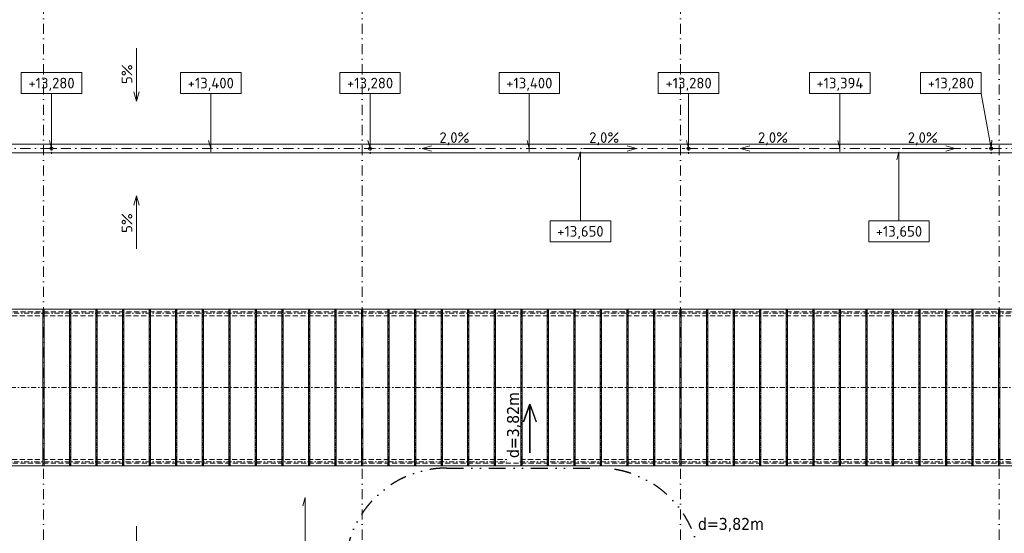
# Model space of a CAD drawing. Header units: millimetres. Extents: x -725694 to 4766210, y -2984614 to 2187451.
# Tile 251 of 256: x 41101 to 78194, y 180808 to 200156. Entities that reach past the tile are written whole.
import ezdxf
from ezdxf.enums import TextEntityAlignment as Align

# ---------------------------------------------------------------- set-up
doc = ezdxf.new("R2010")
doc.units = ezdxf.units.MM
for name, pattern in [('CENTERX2', [101.6, 63.5, -12.7, 12.7, -12.7]), ('DASHDOT', [25.4, 12.7, -6.35, 0, -6.35]), ('DIVIDE', [31.75, 12.7, -6.35, 0, -6.35, 0, -6.35]), ('ČÁRKOVANÁ', [19.05, 12.7, -6.35])]:
    doc.linetypes.add(name, pattern=pattern)
for name, color, linetype, lineweight in [('A99_N_kce-pohl', 7, 'Continuous', 9), ('A99_N_koty-vysk', 7, 'Continuous', 9), ('A99_S_osy', 7, 'CENTERX2', 5), ('PBS - odstupy', 1, 'DIVIDE', 30)]:
    doc.layers.add(name, color=color, linetype=linetype, lineweight=lineweight)
doc.styles.add('A99_kota', font='isocpeur.ttf', dxfattribs={"height": 2})
doc.styles.add('ad_popis 100', font='isocpeur.ttf', dxfattribs={"height": 200})
doc.styles.add('PBS', font='tahoma.ttf')

# ---------------------------------------------------------------- blocks, each defined once
blk = doc.blocks.new('*U156')
at = {"color": 0, "linetype": 'ByBlock'}
for p, q in [((5.7, -4), (5.7, -14.35)), ((5.7, -14.35), (5.29, -12.8))]:
    blk.add_line(p, q, dxfattribs=at)
blk.add_lwpolyline([(0, -4), (11.4, -4), (11.4, 0), (0, 0)], close=True, dxfattribs=at)
at = {"color": 0, "linetype": 'ByBlock', "style": 'A99_kota'}
for tag, p in [('VYSKA', (5.7, -2.24)), ('VYSKA_POPIS1', (5.7, -6.04)), ('VYSKA_POPIS2', (5.9, -9.54)), ('VYSKA_POPIS3', (5.9, -13.04))]:
    blk.add_attdef(tag, text='', height=2, dxfattribs=at).set_placement(p, align=Align.MIDDLE)
blk = doc.blocks.new('*U158')
at = {"color": 0, "linetype": 'ByBlock'}
for p, q in [((5.7, 12.98), (5.29, 11.43)), ((5.7, 0), (5.7, 12.98))]:
    blk.add_line(p, q, dxfattribs=at)
blk.add_lwpolyline([(0, -4), (11.4, -4), (11.4, 0), (0, 0)], close=True, dxfattribs=at)
at = {"color": 0, "linetype": 'ByBlock', "style": 'A99_kota'}
for tag, p in [('VYSKA', (5.7, -2.24)), ('VYSKA_POPIS1', (5.7, -6.04)), ('VYSKA_POPIS2', (5.9, -9.54)), ('VYSKA_POPIS3', (5.9, -13.04))]:
    blk.add_attdef(tag, text='', height=2, dxfattribs=at).set_placement(p, align=Align.MIDDLE)
blk = doc.blocks.new('*U359')
at = {"color": 0, "linetype": 'ByBlock'}
for p, q in [((5.7, 9.75), (5.29, 8.2)), ((5.7, 0), (5.7, 9.75))]:
    blk.add_line(p, q, dxfattribs=at)
blk.add_lwpolyline([(0, -4), (11.4, -4), (11.4, 0), (0, 0)], close=True, dxfattribs=at)
at = {"color": 0, "linetype": 'ByBlock', "style": 'A99_kota'}
for tag, p in [('VYSKA', (5.7, -2.24)), ('VYSKA_POPIS1', (5.7, -6.04)), ('VYSKA_POPIS2', (5.9, -9.54)), ('VYSKA_POPIS3', (5.9, -13.04))]:
    blk.add_attdef(tag, text='', height=2, dxfattribs=at).set_placement(p, align=Align.MIDDLE)
blk = doc.blocks.new('*U161')
at = {"color": 0, "linetype": 'ByBlock'}
for q in [(0, -4), (-2.03, -12.76)]:
    blk.add_line((-1.9, -14.35), q, dxfattribs=at)
blk.add_lwpolyline([(0, -4), (11.4, -4), (11.4, 0), (0, 0)], close=True, dxfattribs=at)
at = {"color": 0, "linetype": 'ByBlock', "style": 'A99_kota'}
for tag, p in [('VYSKA', (5.7, -2.24)), ('VYSKA_POPIS1', (5.7, -6.04)), ('VYSKA_POPIS2', (5.9, -9.54)), ('VYSKA_POPIS3', (5.9, -13.04))]:
    blk.add_attdef(tag, text='', height=2, dxfattribs=at).set_placement(p, align=Align.MIDDLE)

msp = doc.modelspace()

# ---------------------------------------------------------------- linework, layer by layer
at = {"layer": 'A99_N_kce-pohl', "color": 7, "linetype": 'Continuous', "lineweight": 9}
for p, q in [((41975, 183345), (41975, 189255)), ((42025, 183345), (42025, 189255)), ((42975, 183345), (42975, 189255)), ((43025, 183345), (43025, 189255)), ((43975, 183345), (43975, 189255)), ((44025, 183345), (44025, 189255)), ((44975, 183345), (44975, 189255)), ((45025, 183345), (45025, 189255)), ((45975, 183345), (45975, 189255)), ((46025, 183345), (46025, 189255)), ((46975, 183345), (46975, 189255)), ((47025, 183345), (47025, 189255)), ((47975, 183345), (47975, 189255)), ((48025, 183345), (48025, 189255)), ((48975, 183345), (48975, 189255)), ((49025, 183345), (49025, 189255)), ((49975, 183345), (49975, 189255)), ((50025, 183345), (50025, 189255)), ((50975, 183345), (50975, 189255)), ((51025, 183345), (51025, 189255)), ((51975, 183345), (51975, 189255)), ((52025, 183345), (52025, 189255)), ((52975, 183345), (52975, 189255)), ((53025, 183345), (53025, 189255)), ((53975, 183345), (53975, 189255)), ((54025, 183345), (54025, 189255)), ((54975, 183345), (54975, 189255)), ((55025, 183345), (55025, 189255)), ((55975, 183345), (55975, 189255)), ((56025, 183345), (56025, 189255)), ((56975, 183345), (56975, 189255)), ((57025, 183345), (57025, 189255)), ((57975, 183345), (57975, 189255)), ((58025, 183345), (58025, 189255)), ((58975, 183345), (58975, 189255)), ((59025, 183345), (59025, 189255)), ((59975, 183345), (59975, 189255)), ((60025, 183345), (60025, 189255)), ((60975, 183345), (60975, 189255)), ((61025, 183345), (61025, 189255)), ((61975, 183345), (61975, 189255)), ((62025, 183345), (62025, 189255)), ((62975, 183345), (62975, 189255)), ((63025, 183345), (63025, 189255)), ((63975, 183345), (63975, 189255)), ((64025, 183345), (64025, 189255)), ((64975, 183345), (64975, 189255)), ((65025, 183345), (65025, 189255)), ((65975, 183345), (65975, 189255)), ((66025, 183345), (66025, 189255)), ((66975, 183345), (66975, 189255)), ((67025, 183345), (67025, 189255)), ((67975, 183345), (67975, 189255)), ((68025, 183345), (68025, 189255)), ((68975, 183345), (68975, 189255)), ((69025, 183345), (69025, 189255)), ((69975, 183345), (69975, 189255)), ((70025, 183345), (70025, 189255)), ((70975, 183345), (70975, 189255)), ((71025, 183345), (71025, 189255)), ((71975, 183345), (71975, 189255)), ((72025, 183345), (72025, 189255)), ((72975, 183345), (72975, 189255)), ((73025, 183345), (73025, 189255)), ((73975, 183345), (73975, 189255)), ((74025, 183345), (74025, 189255)), ((74975, 183345), (74975, 189255)), ((75025, 183345), (75025, 189255)), ((75975, 183345), (75975, 189255)), ((76025, 183345), (76025, 189255)), ((76975, 183345), (76975, 189255)), ((77025, 183345), (77025, 189255)), ((77975, 183345), (77975, 189255)), ((78025, 183345), (78025, 189255))]:
    msp.add_line(p, q, dxfattribs=at)
at = {"layer": 'A99_N_kce-pohl', "color": 7, "linetype": 'DASHDOT', "lineweight": 5, "ltscale": 5}
for points in [[(42300, 195100), (42300, 195500)], [(54300, 195100), (54300, 195500)], [(66300, 195100), (66300, 195500)], [(77700, 195100), (77700, 195500)], [(42100, 195300), (42500, 195300)], [(54100, 195300), (54500, 195300)], [(66100, 195300), (66500, 195300)], [(77500, 195300), (77900, 195300)]]:
    msp.add_lwpolyline(points, dxfattribs=at)
at = {"layer": 'A99_N_kce-pohl', "color": 7, "linetype": 'Continuous', "ltscale": 25}
msp.add_lwpolyline([(150690, 195135), (150690, 195465), (6000, 195465), (6000, 195135)], close=True, dxfattribs=at)
at = {"layer": 'A99_N_kce-pohl', "color": 7, "linetype": 'Continuous', "lineweight": 5}
for points in [[(48300, 195180), (48300, 195420)], [(60300, 195180), (60300, 195420)], [(72000, 195180), (72000, 195420)]]:
    msp.add_lwpolyline(points, dxfattribs=at)
at = {"layer": 'A99_N_kce-pohl', "color": 7, "linetype": 'Continuous', "lineweight": 9}
msp.add_lwpolyline([(11930, 189255), (144620, 189255), (144620, 183345), (11930, 183345)], close=True, dxfattribs=at)
at = {"layer": 'A99_N_kce-pohl', "color": 7, "linetype": 'ČÁRKOVANÁ', "lineweight": 9, "ltscale": 15}
for points in [[(144760, 189155), (11790, 189155)], [(144450, 189005.3), (12100, 189005.3)], [(144760, 183445), (11790, 183445)], [(144450, 183594.7), (12100, 183594.7)]]:
    msp.add_lwpolyline(points, dxfattribs=at)
at = {"layer": 'A99_N_kce-pohl', "color": 7, "linetype": 'Continuous', "lineweight": 9}
for points in [[(41975, 186675), (41975, 186495)], [(42025, 186675), (42025, 186495)], [(42975, 186675), (42975, 186495)], [(43025, 186675), (43025, 186495)], [(43975, 186675), (43975, 186495)], [(44025, 186675), (44025, 186495)], [(44975, 186675), (44975, 186495)], [(45025, 186675), (45025, 186495)], [(45975, 186675), (45975, 186495)], [(46025, 186675), (46025, 186495)], [(46975, 186675), (46975, 186495)], [(47025, 186675), (47025, 186495)], [(47975, 186675), (47975, 186495)], [(48025, 186675), (48025, 186495)], [(48975, 186675), (48975, 186495)], [(49025, 186675), (49025, 186495)], [(49975, 186675), (49975, 186495)], [(50025, 186675), (50025, 186495)], [(50975, 186675), (50975, 186495)], [(51025, 186675), (51025, 186495)], [(51975, 186675), (51975, 186495)], [(52025, 186675), (52025, 186495)], [(52975, 186675), (52975, 186495)], [(53025, 186675), (53025, 186495)], [(53975, 186675), (53975, 186495)], [(54025, 186675), (54025, 186495)], [(54975, 186675), (54975, 186495)], [(55025, 186675), (55025, 186495)], [(55975, 186675), (55975, 186495)], [(56025, 186675), (56025, 186495)], [(56975, 186675), (56975, 186495)], [(57025, 186675), (57025, 186495)], [(57975, 186675), (57975, 186495)], [(58025, 186675), (58025, 186495)], [(58975, 186675), (58975, 186495)], [(59025, 186675), (59025, 186495)], [(59975, 186675), (59975, 186495)], [(60025, 186675), (60025, 186495)], [(60975, 186675), (60975, 186495)], [(61025, 186675), (61025, 186495)], [(61975, 186675), (61975, 186495)], [(62025, 186675), (62025, 186495)], [(62975, 186675), (62975, 186495)], [(63025, 186675), (63025, 186495)], [(63975, 186675), (63975, 186495)], [(64025, 186675), (64025, 186495)], [(64975, 186675), (64975, 186495)], [(65025, 186675), (65025, 186495)], [(65975, 186675), (65975, 186495)], [(66025, 186675), (66025, 186495)], [(66975, 186675), (66975, 186495)], [(67025, 186675), (67025, 186495)], [(67975, 186675), (67975, 186495)], [(68025, 186675), (68025, 186495)], [(68975, 186675), (68975, 186495)], [(69025, 186675), (69025, 186495)], [(69975, 186675), (69975, 186495)], [(70025, 186675), (70025, 186495)], [(70975, 186675), (70975, 186495)], [(71025, 186675), (71025, 186495)], [(71975, 186675), (71975, 186495)], [(72025, 186675), (72025, 186495)], [(72975, 186675), (72975, 186495)], [(73025, 186675), (73025, 186495)], [(73975, 186675), (73975, 186495)], [(74025, 186675), (74025, 186495)], [(74975, 186675), (74975, 186495)], [(75025, 186675), (75025, 186495)], [(75975, 186675), (75975, 186495)], [(76025, 186675), (76025, 186495)], [(76975, 186675), (76975, 186495)], [(77025, 186675), (77025, 186495)], [(77975, 186675), (77975, 186495)], [(78025, 186675), (78025, 186495)]]:
    msp.add_lwpolyline(points, dxfattribs=at)
at = {"layer": 'A99_N_kce-pohl', "color": 7, "linetype": 'Continuous'}
for centre in [(42300, 195300), (54300, 195300), (66300, 195300), (77700, 195300)]:
    msp.add_circle(centre, 60, dxfattribs=at)
at = {"layer": 'A99_N_koty-vysk', "color": 7}
for points in [[(45500, 197082), (45500, 199082)], [(45500, 197082), (45400, 197432)], [(45500, 197082), (45600, 197432)], [(56260, 195300), (56610, 195400)], [(56260, 195300), (58260, 195300)], [(56260, 195300), (56610, 195200)], [(64340, 195300), (62340, 195300)], [(64340, 195300), (63990, 195400)], [(64340, 195300), (63990, 195200)], [(68260, 195300), (68610, 195400)], [(68260, 195300), (70260, 195300)], [(68260, 195300), (68610, 195200)], [(76340, 195300), (74340, 195300)], [(76340, 195300), (75990, 195400)], [(76340, 195300), (75990, 195200)], [(45500, 193518), (45400, 193168)], [(45500, 193518), (45500, 191518)], [(45500, 193518), (45600, 193168)], [(45500, 179082), (45500, 181082)]]:
    msp.add_lwpolyline(points, dxfattribs=at)
at = {"layer": 'A99_S_osy', "color": 7, "linetype": 'DASHDOT', "lineweight": 5, "ltscale": 10}
for p, q in [((43000, 183345), (43000, 189255)), ((44000, 183345), (44000, 189255)), ((45000, 183345), (45000, 189255)), ((46000, 183345), (46000, 189255)), ((47000, 183345), (47000, 189255)), ((48000, 183345), (48000, 189255)), ((49000, 183345), (49000, 189255)), ((50000, 183345), (50000, 189255)), ((51000, 183345), (51000, 189255)), ((52000, 183345), (52000, 189255)), ((53000, 183345), (53000, 189255)), ((55000, 183345), (55000, 189255)), ((56000, 183345), (56000, 189255)), ((57000, 183345), (57000, 189255)), ((58000, 183345), (58000, 189255)), ((59000, 183345), (59000, 189255)), ((60000, 183345), (60000, 189255)), ((61000, 183345), (61000, 189255)), ((62000, 183345), (62000, 189255)), ((63000, 183345), (63000, 189255)), ((64000, 183345), (64000, 189255)), ((65000, 183345), (65000, 189255)), ((67000, 183345), (67000, 189255)), ((68000, 183345), (68000, 189255)), ((69000, 183345), (69000, 189255)), ((70000, 183345), (70000, 189255)), ((71000, 183345), (71000, 189255)), ((72000, 183345), (72000, 189255)), ((73000, 183345), (73000, 189255)), ((74000, 183345), (74000, 189255)), ((75000, 183345), (75000, 189255)), ((76000, 183345), (76000, 189255)), ((77000, 183345), (77000, 189255))]:
    msp.add_line(p, q, dxfattribs=at)
at = {"layer": 'A99_S_osy', "color": 7, "linetype": 'DASHDOT', "lineweight": 5, "ltscale": 30}
for points in [[(42000, 250300), (42000, 146890)], [(54000, 250300), (54000, 146890)], [(66000, 250300), (66000, 146890)], [(78000, 250300), (78000, 146890)], [(176395, 195300), (4375, 195300)]]:
    msp.add_lwpolyline(points, dxfattribs=at)
at = {"layer": 'A99_S_osy', "color": 7, "linetype": 'DASHDOT', "lineweight": 5, "ltscale": 15}
for points in [[(144740, 189095), (11865, 189095)], [(144620, 186300), (11930, 186300)], [(144740, 183505), (11865, 183505)]]:
    msp.add_lwpolyline(points, dxfattribs=at)
at = {"layer": 'PBS - odstupy', "linetype": 'ByBlock', "ltscale": 0.5, "flags": 128}
msp.add_lwpolyline([(60317.5, 185669), (60317.5, 183845), (60317.5, 185669), (60078.1, 185011.2), (60317.5, 185669), (60556.9, 185011.2)], dxfattribs=at)
at = {"layer": 'PBS - odstupy', "lineweight": 30, "ltscale": 50}
msp.add_lwpolyline([(57185.1, 183265), (62910.1, 183265)], dxfattribs=at)
for centre, start, end in [((57185.1, 179445), 90, 180), ((62910.1, 179445), 0, 90)]:
    msp.add_arc(centre, 3820, start, end, dxfattribs=at)

# ---------------------------------------------------------------- block references
at = {"layer": 'A99_N_koty-vysk', "color": 7, "xscale": 200, "yscale": 200, "zscale": 200}
for name, p, values in [('*U156', (41160, 198170), {'VYSKA': '+13,280'}), ('*U156', (47160, 198170), {'VYSKA': '+13,400'}), ('*U156', (53160, 198170), {'VYSKA': '+13,280'}), ('*U156', (59160, 198170), {'VYSKA': '+13,400'}), ('*U156', (65160, 198170), {'VYSKA': '+13,280'}), ('*U156', (70860, 198170), {'VYSKA': '+13,394'}), ('*U158', (61085, 192585), {'VYSKA': '+13,650'}), ('*U158', (73085, 192585), {'VYSKA': '+13,650'}), ('*U359', (50715, 180205), {'VYSKA': '+13,650'})]:
    msp.add_blockref(name, p, dxfattribs=at).add_auto_attribs(values)
at = {"layer": 'A99_N_koty-vysk', "color": 7}
ref = msp.add_blockref('*U161', (77320, 198170), dxfattribs=dict(at, xscale=-200, yscale=200, zscale=200))
ref.add_attrib('VYSKA', '+13,280', dxfattribs={"layer": '0', "color": 0, "linetype": 'ByBlock', "height": 400, "style": 'A99_kota'}).set_placement((76180, 197721.8), align=Align.MIDDLE)

# ---------------------------------------------------------------- texts
at = {"layer": 'A99_N_koty-vysk', "color": 7, "char_height": 400, "rotation": 90, "style": 'ad_popis 100'}
for insert, attachment_point in [((44942.7, 197735), 1), ((44942.7, 192865), 3)]:
    msp.add_mtext_dynamic_manual_height_columns('5%', width=140, gutter_width=2000, heights=[0], dxfattribs=dict(at, insert=insert, attachment_point=attachment_point))
at = {"layer": 'A99_N_koty-vysk', "color": 7, "char_height": 400, "style": 'ad_popis 100'}
for insert, attachment_point in [((56913, 195915), 1), ((63687, 195915), 3), ((68913, 195915), 1), ((75687, 195915), 3)]:
    msp.add_mtext_dynamic_manual_height_columns('2,0%', width=673.852, gutter_width=2000, heights=[0], dxfattribs=dict(at, insert=insert, attachment_point=attachment_point))
at = {"layer": 'PBS - odstupy', "ltscale": 0.5, "insert": (69135.5, 181125.7), "char_height": 450, "attachment_point": 6, "style": 'PBS'}
msp.add_mtext('d=3,82m ', dxfattribs=at)

# ---------------------------------------------------------------- next in the draw order: texts
at = {"layer": 'PBS - odstupy', "ltscale": 0.5, "insert": (59721.8, 186124.5), "char_height": 450, "attachment_point": 6, "rotation": 90, "style": 'PBS', "bg_fill": 3, "box_fill_scale": 1, "bg_fill_color": 256, "bg_fill_transparency": 0}
msp.add_mtext('d=3,82m ', dxfattribs=at)

doc.saveas('drawing.dxf')
